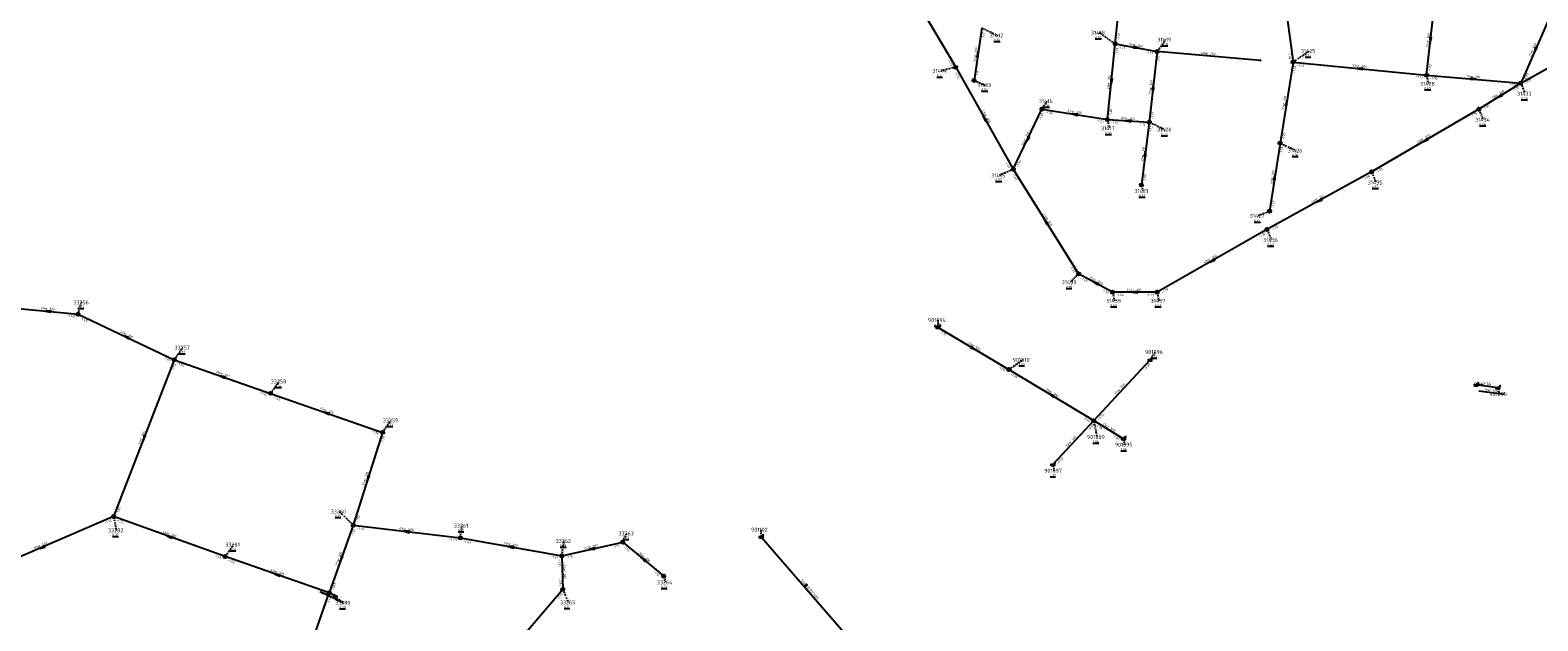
# Model space of a CAD drawing. Extents: x 188323 to 208361, y 565368 to 574910.
# Tile 45 of 256: x 200082 to 200659, y 567449 to 567675. Entities that reach past the tile are written whole.
import ezdxf

# ---------------------------------------------------------------- set-up
doc = ezdxf.new("R2010")
doc.units = 0
doc.linetypes.add('DASHDOT', pattern=[1, 0.5, -0.25, 0, -0.25])
doc.layers.get('0').update_dxf_attribs({"linetype": 'CONTINUOUS'})
for name, color, linetype in [('RIO-AFM', 7, 'CONTINUOUS'), ('RIO-BOK', 7, 'CONTINUOUS'), ('RIO-DET', 7, 'CONTINUOUS'), ('RIO-KNP', 7, 'CONTINUOUS'), ('RIO-KNR', 7, 'CONTINUOUS'), ('RIO-LAG', 7, 'CONTINUOUS'), ('RIO-LAG_0B', 7, 'CONTINUOUS'), ('RIO-LEN', 7, 'CONTINUOUS'), ('RIO-MVD', 1, 'CONTINUOUS'), ('RIO-VRB', 6, 'DASHDOT'), ('RIO-VRH', 7, 'CONTINUOUS')]:
    doc.layers.add(name, color=color, linetype=linetype)
doc.styles.add('RIO-TXT', font='isocp.shx')

# ---------------------------------------------------------------- blocks, each defined once
blk = doc.blocks.new('L_VHR')
blk.add_lwpolyline([(-0.5, 0), (0.5, 0), (-0.5, 0.15), (-0.5, -0.15), (0.5, 0)])
blk = doc.blocks.new('L_VKT')
blk.add_line((0.3, 0.95), (-0.3, -0.05))
blk.add_lwpolyline([(0.3, 0.15), (0.3, 0.75), (-0.3, 0.75), (-0.3, 0.15)], close=True)
blk = doc.blocks.new('K_IPG')
blk.add_circle((0, 0), 0.5)
for points in [[(0, 0), (-0.5, 0), (-0.433013, 0.25)], [(0, 0), (-0.433013, -0.25), (-0.5, 0)], [(0, 0), (-0.433013, 0.25), (-0.25, 0.433013)], [(0, 0), (-0.25, -0.433013), (-0.433013, -0.25)], [(0, 0), (-0.25, 0.433013), (0, 0.5)], [(0, 0), (0, -0.5), (-0.25, -0.433013)], [(0, 0), (0, 0.5), (0.25, 0.433013)], [(0, 0), (0.25, 0.433013), (0.433013, 0.25)], [(0, 0), (0.433013, 0.25), (0.5, 0)], [(0, 0), (0.5, 0), (0.433013, -0.25)], [(0, 0), (0.433013, -0.25), (0.25, -0.433013)], [(0, 0), (0.25, -0.433013), (0, -0.5)]]:
    blk.add_solid(points)
at = {"style": 'RIO-TXT', "flags": 1}
blk.add_attdef('KNOOPNAAM', (2, 2), '', height=1, dxfattribs=at)
blk = doc.blocks.new('K_FIC')
blk.add_circle((0, 0), 0.0625)
at = {"style": 'RIO-TXT', "flags": 1}
blk.add_attdef('KNOOPNAAM', (2, 2), '', height=1, dxfattribs=at)
blk = doc.blocks.new('K_UTB')
blk.add_lwpolyline([(0.5, 0.15), (0.5, -0.3), (-0.5, -0.3), (-0.5, 0.15), (-0.45, 0.15), (-0.45, -0.25), (0, -0.25), (0.45, -0.25), (0.45, 0.15)], close=True)
blk.add_lwpolyline([(0.85, 0.6), (0.55, 0.65), (0.614828, 0.459583), (0.850842, 0.598937)])
blk.add_arc((0.85, -0.25), 0.85, 90, 180)
at = {"style": 'RIO-TXT', "flags": 1}
blk.add_attdef('KNOOPNAAM', (2, 2), '', height=1, dxfattribs=at)
blk = doc.blocks.new('572_03______33327_____33280_')
at = {"layer": 'RIO-LAG_0B'}
blk.add_line((0, 0), (-8.84, 4.279), dxfattribs=at)
at = {"layer": 'RIO-AFM', "style": 'RIO-TXT'}
blk.add_text('r 300', height=0.9, rotation=334.1508, dxfattribs=at).set_placement((-5.174, 3.061))
at = {"layer": 'RIO-LEN', "style": 'RIO-TXT'}
blk.add_text('3m', height=0.9, rotation=334.1508, dxfattribs=at).set_placement((-6.6323, 3.7664))
blk = doc.blocks.new('1369_90______901275____901276_')
at = {"layer": 'RIO-LAG'}
blk.add_line((0, 0), (-9.739, 1.272), dxfattribs=at)
at = {"layer": 'RIO-AFM', "style": 'RIO-TXT'}
blk.add_text('r 300', height=0.9, rotation=352.5402, dxfattribs=at).set_placement((-5.8759, 1.2728))
at = {"layer": 'RIO-LEN', "style": 'RIO-TXT'}
blk.add_text('8m', height=0.9, rotation=352.5402, dxfattribs=at).set_placement((-7.4823, 1.4822))

msp = doc.modelspace()

# ---------------------------------------------------------------- linework, layer by layer
at = {"layer": 'RIO-LAG'}
for p, q in [((200429.248, 567561.536), (200456.352, 567545.408)), ((200510.272, 567549.056), (200488.784, 567525.888)), ((200456.352, 567545.408), (200488.784, 567525.888)), ((200643.296, 567538.432), (200634.896, 567539.52)), ((200488.784, 567525.888), (200473.136, 567509.056)), ((200488.784, 567525.888), (200500.112, 567518.976)), ((200361.616, 567481.408), (200396.464, 567441.28))]:
    msp.add_line(p, q, dxfattribs=at)
at = {"layer": 'RIO-LAG_0B'}
for p, q in [((200412, 567702.016), (200436, 567660.992)), ((200496.992, 567670.016), (200500, 567699.008)), ((200560.992, 567692.032), (200564.992, 567662.976)), ((200616, 567657.984), (200619.008, 567684.992)), ((200663.008, 567680), (200652, 567654.976)), ((200446, 567676.032), (200443.008, 567656)), ((200494, 567641.024), (200496.992, 567670.016)), ((200496.992, 567670.016), (200512.992, 567667.008)), ((200652, 567654.976), (200676, 567668.416)), ((200512.992, 567667.008), (200510, 567640)), ((200552.448, 567663.616), (200512.992, 567667.008)), ((200564.992, 567662.976), (200560, 567632)), ((200564.992, 567662.976), (200616, 567657.984)), ((200436, 567660.992), (200458, 567622.016)), ((200616, 567657.984), (200652, 567654.976)), ((200652, 567654.976), (200636, 567644.992)), ((200458, 567622.016), (200468.992, 567644.992)), ((200468.992, 567644.992), (200494, 567641.024)), ((200636, 567644.992), (200595.008, 567620.992)), ((200494, 567641.024), (200510, 567640)), ((200510, 567640), (200507.008, 567616)), ((200560, 567632), (200556, 567606.016)), ((200458, 567622.016), (200483.008, 567582.016)), ((200595.008, 567620.992), (200555.008, 567598.976)), ((200555.008, 567598.976), (200512.992, 567574.976)), ((200496, 567574.976), (200483.008, 567582.016)), ((200512.992, 567574.976), (200496, 567574.976)), ((200077.6, 567568.768), (200100.496, 567566.592)), ((200100.496, 567566.592), (200137.296, 567549.184)), ((200137.296, 567549.184), (200114.096, 567489.216)), ((200137.296, 567549.184), (200174.096, 567536.32)), ((200174.096, 567536.32), (200216.896, 567521.408)), ((200216.896, 567521.408), (200205.696, 567485.888)), ((200114.096, 567489.216), (200059.392, 567465.728)), ((200156.704, 567473.92), (200114.096, 567489.216)), ((200205.696, 567485.888), (200196.496, 567460.096)), ((200205.696, 567485.888), (200246.592, 567481.024)), ((200246.592, 567481.024), (200285.408, 567474.176)), ((200285.408, 567474.176), (200308.704, 567479.424)), ((200308.704, 567479.424), (200324.4, 567466.368)), ((200196.496, 567460.096), (200156.704, 567473.92)), ((200285.408, 567474.176), (200285.792, 567461.376)), ((200285.792, 567461.376), (200261.2, 567432.576)), ((200185.696, 567428.8), (200196.496, 567460.096)), ((200199.408, 567458.688), (200196.496, 567460.096))]:
    msp.add_line(p, q, dxfattribs=at)
at = {"layer": 'RIO-VRB'}
for p, q in [((200446, 567676), (200452.1269, 567673.1622)), ((200497, 567670), (200490.8719, 567674.2359)), ((200513, 567667), (200516.2618, 567671.588)), ((200565, 567663), (200571.1269, 567667.2378)), ((200436, 567661), (200430.2921, 567659.6202)), ((200616, 567658), (200616.7071, 567654.6868)), ((200443, 567656), (200447.3949, 567654.1623)), ((200652, 567655), (200653.7352, 567650.9308)), ((200469, 567645), (200470.9764, 567648.0558)), ((200636, 567645), (200637.7352, 567640.9308)), ((200494, 567641), (200494.7071, 567637.6868)), ((200510, 567640), (200516.1269, 567637.1622)), ((200560, 567632), (200566.1269, 567629.1622)), ((200458, 567622), (200452.74, 567619.6606)), ((200507, 567616), (200507.5335, 567613.6716)), ((200595, 567621), (200596.7352, 567616.9308)), ((200556, 567606), (200551.6059, 567604.1609)), ((200555, 567599), (200556.7352, 567594.9308)), ((200483, 567582), (200479.7394, 567578.811)), ((200100.5, 567566.6), (200101.8933, 567571.1294)), ((200496, 567575), (200496.7071, 567571.6868)), ((200513, 567575), (200513.7071, 567571.6868)), ((200429.25, 567561.56), (200429.2497, 567564.335)), ((200137.3, 567549.2), (200140.5618, 567553.788)), ((200456.35, 567545.39), (200461.6109, 567549.1278)), ((200510.27, 567549.06), (200512.2464, 567552.1158)), ((200174.1, 567536.3), (200177.3618, 567540.888)), ((200634.9, 567539.5), (200637.9283, 567539.666)), ((200643.3, 567538.4), (200643.8335, 567536.0716)), ((200216.9, 567521.4), (200220.1618, 567525.988)), ((200488.79, 567525.87), (200490.0176, 567519.6023)), ((200500.11, 567519), (200500.6435, 567516.6716)), ((200473.13, 567509.06), (200473.6635, 567506.7316)), ((200114.1, 567489.2), (200115.1541, 567483.9171)), ((200205.7, 567485.9), (200200.2791, 567491.1464)), ((200246.6, 567481), (200247.3071, 567485.7132)), ((200361.61, 567481.42), (200361.6097, 567484.195)), ((200156.7, 567473.9), (200159.9618, 567478.488)), ((200285.4, 567474.2), (200286.2806, 567479.898)), ((200308.7, 567479.4), (200310.2372, 567482.7632)), ((200324.4, 567466.4), (200324.9335, 567464.0716)), ((200285.8, 567461.4), (200287.8771, 567456.3911)), ((200196.5, 567460.1), (200201.9194, 567456.2519))]:
    msp.add_line(p, q, dxfattribs=at)

# ---------------------------------------------------------------- block references
at = {"layer": 'RIO-AFM', "xscale": 0.9, "yscale": 0.9, "zscale": 0.9, "rotation": 310.9628}
msp.add_blockref('L_VKT', (200378.5395, 567462.703), dxfattribs=at)
at = {"layer": 'RIO-DET'}
for name, p in [('1369_90______901275____901276_', (200645.792, 567535.872)), ('572_03______33327_____33280_', (200201.904, 567456.192))]:
    msp.add_blockref(name, p, dxfattribs=at)
at = {"layer": 'RIO-KNP', "xscale": 1.25, "yscale": 1.25, "zscale": 1.25}
for name, p in [('K_IPG', (200496.992, 567670.016)), ('K_IPG', (200512.992, 567667.008)), ('K_FIC', (200552.448, 567663.616)), ('K_IPG', (200564.992, 567662.976)), ('K_IPG', (200436, 567660.992)), ('K_IPG', (200443.008, 567656)), ('K_IPG', (200616, 567657.984)), ('K_IPG', (200652, 567654.976)), ('K_IPG', (200468.992, 567644.992)), ('K_IPG', (200636, 567644.992)), ('K_IPG', (200494, 567641.024)), ('K_IPG', (200510, 567640)), ('K_IPG', (200560, 567632)), ('K_IPG', (200458, 567622.016)), ('K_IPG', (200595.008, 567620.992)), ('K_IPG', (200507.008, 567616)), ('K_IPG', (200556, 567606.016)), ('K_IPG', (200555.008, 567598.976)), ('K_IPG', (200483.008, 567582.016)), ('K_IPG', (200496, 567574.976)), ('K_IPG', (200512.992, 567574.976)), ('K_IPG', (200100.496, 567566.592)), ('K_UTB', (200429.248, 567561.536)), ('K_IPG', (200137.296, 567549.184)), ('K_UTB', (200510.272, 567549.056)), ('K_IPG', (200456.352, 567545.408)), ('K_IPG', (200174.096, 567536.32)), ('K_UTB', (200634.896, 567539.52)), ('K_UTB', (200643.296, 567538.432)), ('K_IPG', (200488.784, 567525.888)), ('K_IPG', (200216.896, 567521.408)), ('K_UTB', (200500.112, 567518.976)), ('K_UTB', (200473.136, 567509.056)), ('K_IPG', (200114.096, 567489.216)), ('K_IPG', (200205.696, 567485.888)), ('K_IPG', (200246.592, 567481.024)), ('K_IPG', (200308.704, 567479.424)), ('K_UTB', (200361.616, 567481.408)), ('K_IPG', (200156.704, 567473.92)), ('K_IPG', (200285.408, 567474.176)), ('K_IPG', (200324.4, 567466.368)), ('K_IPG', (200196.496, 567460.096)), ('K_IPG', (200285.792, 567461.376)), ('K_FIC', (200199.408, 567458.688))]:
    msp.add_blockref(name, p, dxfattribs=at)
at = {"layer": 'RIO-VRH', "xscale": 2, "yscale": 2, "zscale": 2}
for p, rotation in [((200505, 567668.5), 349.3814), ((200617.5, 567671.5), 263.6514), ((200657.5, 567667.5), 246.2438), ((200444.5, 567666), 441.461), ((200495.5, 567655.5), 264.0854), ((200590.5, 567660.5), 534.4012), ((200634, 567656.5), 355.2368), ((200511.5, 567653.5), 443.6514), ((200644, 567650), 212.0022), ((200562.5, 567647.5), 440.8295), ((200447, 567641.5), 479.4336), ((200481.5, 567643), 530.9106), ((200502, 567640.5), 536.424), ((200463.5, 567633.5), 244.4335), ((200615.5, 567633), 210.3402), ((200508.5, 567628), 442.8666), ((200558, 567619), 441.2456), ((200575, 567610), 208.8079), ((200470.5, 567602), 482.0112), ((200534, 567587), 209.7419), ((200489.5, 567578.5), 151.7021), ((200504.5, 567575), 180), ((200089.05, 567567.7), 534.513), ((200118.9, 567557.9), 514.6965), ((200442.8, 567553.475), 329.1795), ((200155.7, 567542.75), 520.6842), ((200472.57, 567535.63), 508.9667), ((200195.5, 567528.85), 520.8074), ((200125.7, 567519.2), 248.8532), ((200211.3, 567503.65), 252.4826), ((200226.15, 567483.45), 533.1689), ((200086.75, 567477.45), 203.2468), ((200135.4, 567481.55), 160.246), ((200266, 567477.6), 530.0604), ((200201.1, 567473), 250.3672), ((200297.05, 567476.8), 192.5796), ((200316.55, 567472.9), 500.3784), ((200176.6, 567467), 160.8788)]:
    msp.add_blockref('L_VHR', p, dxfattribs=dict(at, rotation=rotation))

# ---------------------------------------------------------------- texts
at = {"layer": 'RIO-AFM', "style": 'RIO-TXT'}
for s, rotation, p in [('r 300', 83.6514, (200616.9136, 567670.7502)), ('r 300', 441.461, (200443.8795, 567665.2734)), ('r 300', 349.3814, (200504.2962, 567669.1454)), ('r 300', 426.2438, (200656.7086, 567666.963)), ('r 250', 355.1166, (200531.9559, 567665.8942)), ('r 400', 354.4012, (200589.7437, 567661.0923)), ('r 300', 84.0854, (200494.9193, 567654.7455)), ('r 300', 355.2368, (200633.2346, 567657.0765)), ('r 300', 443.6514, (200510.9055, 567652.7507)), ('r 300', 392.0021, (200643.0446, 567649.999)), ('r 300', 440.8295, (200561.868, 567646.7809)), ('r 800', 299.4336, (200447.0493, 567642.4582)), ('r 300', 350.9106, (200480.7796, 567643.6292)), ('r 300', 356.424, (200501.2227, 567641.0541)), ('r 300', 64.4335, (200462.6995, 567632.985)), ('r 300', 390.3402, (200614.5404, 567633.0345)), ('r 300', 442.8666, (200507.8962, 567627.2585)), ('r 300', 441.2456, (200557.3748, 567618.276)), ('r 300', 388.8079, (200574.042, 567610.0597)), ('r 800', 302.0112, (200470.5066, 567602.9601)), ('r 300', 389.7419, (200533.0409, 567587.0449)), ('r 300', 331.7021, (200489.0253, 567579.3282)), ('r 300', 360, (200503.6898, 567575.5049)), ('r 300', 354.513, (200088.2917, 567568.282)), ('r 300', 334.6965, (200118.3864, 567558.7096)), ('r 500', 329.1795, (200442.365, 567554.3278)), ('r 300', 340.6842, (200155.1045, 567543.5011)), ('r 500', 328.9667, (200472.1394, 567536.486)), ('r 500', 407.1875, (200498.6054, 567537.2166)), ('r 300', 340.8073, (200194.9035, 567529.6017)), ('r 500', 328.75, (200494.0184, 567523.2861)), ('r 300', 428.8532, (200124.9229, 567518.6317)), ('r 500', 407.0237, (200480.0369, 567517.2175)), ('r 300', 432.4826, (200210.5685, 567503.0307)), ('r 300', 353.169, (200225.4062, 567484.0553)), ('r 500', 383.2468, (200085.8008, 567477.6064)), ('r 300', 340.246, (200134.811, 567482.3075)), ('r 300', 350.0604, (200265.2901, 567478.2442)), ('r 200', 12.5796, (200296.1505, 567477.1116)), ('r 300', 430.3672, (200200.3492, 567472.4074)), ('r 200', 320.3784, (200316.2484, 567473.8066)), ('r 300', 340.8788, (200176.0022, 567467.7501)), ('r 300', 271.7988, (200286.078, 567468.6257)), ('2200/1680', 310.9628, (200379.0708, 567462.0917))]:
    msp.add_text(s, height=0.9, rotation=rotation, dxfattribs=at).set_placement(p)
at = {"layer": 'RIO-BOK', "style": 'RIO-TXT'}
for s, rotation, p in [('-1.12', 441.461, (200446.7662, 567671.7391)), ('-1.13', 84.0854, (200498.5366, 567671.2483)), ('-1.13', 84.0854, (200497.9706, 567665.7767)), ('-1.13', 349.3814, (200498.1188, 567668.3667)), ('-1.72', 300.3493, (200432.7442, 567663.8452)), ('-1.17', 349.3814, (200508.7135, 567666.3872)), ('-1.17', 443.6514, (200513.9242, 567662.7726)), ('-1.40', 277.8616, (200563.0687, 567666.8723)), ('-1.40', 354.4012, (200566.2575, 567661.4709)), ('-1.05', 83.6514, (200617.546, 567659.2366)), ('-1.72', 299.4336, (200435.4696, 567659.0926)), ('-1.11', 441.461, (200444.5914, 567657.1776)), ('-1.33', 440.8295, (200565.7122, 567658.7322)), ('-1.13', 354.4012, (200611.786, 567657.0364)), ('-1.00', 355.2368, (200617.2796, 567656.4894)), ('-0.99', 426.2438, (200653.8447, 567655.7186)), ('-1.17', 29.2095, (200653.905, 567654.4612)), ('-1.01', 355.2368, (200647.7995, 567653.9656)), ('-1.10', 392.0021, (200649.26, 567651.6476)), ('-1.20', 84.0854, (200495.5366, 567642.2483)), ('-1.15', 392.0021, (200637.9293, 567644.5559)), ('-1.30', 64.4335, (200468.4939, 567640.6969)), ('-1.30', 350.9106, (200470.162, 567643.3972)), ('-1.20', 350.9106, (200489.7321, 567640.2787)), ('-1.20', 356.424, (200495.3107, 567639.5162)), ('-1.13', 356.424, (200505.8216, 567638.866)), ('-1.13', 443.6514, (200511.5452, 567641.2376)), ('-1.15', 390.3402, (200633.1548, 567641.7442)), ('-1.13', 442.8666, (200510.868, 567635.7595)), ('-1.25', 440.8295, (200561.6043, 567633.16)), ('-1.25', 441.2456, (200560.7463, 567627.7367)), ('-1.62', 299.4336, (200454.7889, 567624.8955)), ('-1.34', 64.4335, (200459.8669, 567622.6588)), ('-1.18', 390.3402, (200596.9156, 567620.5001)), ('-1.62', 302.0112, (200457.5559, 567620.0707)), ('-1.08', 442.8666, (200508.562, 567617.2163)), ('-1.18', 388.8079, (200592.0693, 567617.8204)), ('-1.22', 441.2456, (200557.5958, 567607.1716)), ('-1.30', 388.8079, (200556.9015, 567598.4491)), ('-1.30', 389.7419, (200552.121, 567595.7747)), ('-1.58', 302.0112, (200479.6628, 567584.7495)), ('-1.45', 331.7021, (200483.5699, 567580.1041)), ('-1.33', 331.7021, (200491.7294, 567575.7172)), ('-1.39', 389.7419, (200514.9103, 567574.4802)), ('-1.45', 360, (200497.4007, 567573.6009)), ('-1.39', 360, (200508.9007, 567573.6082)), ('-1.49', 354.513, (200096.2863, 567565.6104)), ('-1.49', 334.6965, (200101.1682, 567564.7364)), ('-1.19', 329.1795, (200429.7359, 567559.6408)), ('-1.40', 334.6965, (200133.0053, 567549.7077)), ('-1.54', 428.8532, (200137.0917, 567544.8853)), ('-1.54', 340.6842, (200138.159, 567547.4163)), ('-1.20', 329.1795, (200452.1208, 567546.3035)), ('-0.92', 407.1875, (200508.4982, 567545.1126)), ('-1.20', 328.9667, (200456.8288, 567543.469)), ('-1.46', 340.6842, (200169.7752, 567536.356)), ('-1.46', 340.8073, (200174.9628, 567534.5182)), ('-0.92', 328.9667, (200484.5667, 567526.8023)), ('-0.92', 407.0237, (200487.0113, 567521.9243)), ('-1.20', 328.75, (200489.2615, 567523.9472)), ('-0.92', 407.1875, (200490.7683, 567525.9468)), ('-1.38', 340.8073, (200212.5765, 567521.4504)), ('-1.38', 432.4826, (200216.9815, 567517.0749)), ('-1.20', 328.75, (200495.8817, 567519.9352)), ('-0.92', 407.0237, (200475.1085, 567509.1312)), ('-1.65', 428.8532, (200115.9101, 567490.0018)), ('-1.52', 432.4826, (200207.4557, 567486.8148)), ('-1.72', 383.2468, (200110.872, 567486.3277)), ('-1.72', 340.246, (200114.9453, 567487.4098)), ('-1.52', 430.3672, (200205.6278, 567481.5733)), ('-1.46', 353.169, (200206.9243, 567484.3442)), ('-1.43', 353.169, (200242.3656, 567480.121)), ('-1.43', 350.0604, (200247.7381, 567479.3801)), ('-1.13', 12.5796, (200305.003, 567477.1405)), ('-1.13', 320.3784, (200308.8865, 567477.4291)), ('-1.65', 340.246, (200152.3773, 567473.9927)), ('-1.65', 340.8788, (200157.565, 567472.1192)), ('-1.31', 350.0604, (200281.124, 567473.5508)), ('-1.31', 271.7988, (200284.0453, 567472.7563)), ('-1.16', 12.5796, (200287.0711, 567473.1385)), ('-1.12', 320.3784, (200320.3558, 567467.9444)), ('-1.63', 340.8788, (200192.1756, 567460.1432)), ('-1.63', 430.3672, (200198.2883, 567460.9494)), ('-1.31', 271.7988, (200284.2781, 567465.454)), ('-1.63', 70.956, (200196.4857, 567455.7666)), ('-1.31', 409.4922, (200284.1857, 567457.3875))]:
    msp.add_text(s, height=0.9, rotation=rotation, dxfattribs=at).set_placement(p)
at = {"layer": 'RIO-KNR', "style": 'RIO-TXT'}
for s, p in [('31412', (200448.9394, 567672.4122)), ('31418', (200487.6844, 567673.4859)), ('31419', (200513.0743, 567670.838)), ('31425', (200567.9394, 567666.4878)), ('31414', (200427.1046, 567658.8702)), ('31413', (200444.2074, 567653.4123)), ('31428', (200613.5196, 567653.9368)), ('31433', (200650.5477, 567650.1808)), ('31416', (200467.7889, 567647.3058)), ('31434', (200634.5477, 567640.1808)), ('31417', (200491.5196, 567636.9368)), ('31420', (200512.9394, 567636.4122)), ('31426', (200562.9394, 567628.4122)), ('31415', (200449.5525, 567618.9106)), ('31435', (200593.5477, 567616.1808)), ('31421', (200504.346, 567612.9216)), ('31427', (200548.4184, 567603.4109)), ('31436', (200553.5477, 567594.1808)), ('31439', (200476.5519, 567578.061)), ('33256', (200098.7058, 567570.3794)), ('31438', (200493.5196, 567570.9368)), ('31437', (200510.5196, 567570.9368)), ('901094', (200425.4247, 567563.585)), ('33257', (200137.3743, 567553.038)), ('901096', (200508.4214, 567551.3658)), ('901810', (200457.7859, 567548.3778)), ('33258', (200174.1743, 567540.138)), ('901276', (200634.1033, 567538.916)), ('901275', (200640.0085, 567535.3216)), ('33259', (200216.9743, 567525.238)), ('901809', (200486.1926, 567518.8523)), ('901095', (200496.8185, 567515.9216)), ('901097', (200469.8385, 567505.9816)), ('33260', (200197.0916, 567490.3964)), ('33282', (200111.9666, 567483.1671)), ('33261', (200244.1196, 567484.9632)), ('33263', (200307.0497, 567482.0132)), ('901102', (200357.7847, 567483.445)), ('33281', (200156.7743, 567477.738)), ('33262', (200283.0931, 567479.148)), ('33264', (200321.746, 567463.3216)), ('33280', (200198.7319, 567455.5019)), ('33265', (200284.6896, 567455.6411))]:
    msp.add_text(s, height=1.5, dxfattribs=at).set_placement(p)
at = {"layer": 'RIO-LEN', "style": 'RIO-TXT'}
for s, rotation, p in [('16m', 349.3814, (200502.173, 567669.5421)), ('27m', 83.6514, (200616.6751, 567668.6034)), ('20m', 441.461, (200443.5604, 567663.1371)), ('40m', 355.1166, (200529.8037, 567666.0767)), ('51m', 354.4012, (200587.5939, 567661.3017)), ('27m', 426.2438, (200655.8399, 567664.9854)), ('36m', 355.2368, (200631.0819, 567657.2545)), ('29m', 84.0854, (200494.697, 567652.5969)), ('27m', 443.6514, (200510.6684, 567650.6038)), ('19m', 392.0021, (200641.2137, 567648.853)), ('25m', 350.9106, (200478.6465, 567643.9691)), ('31m', 440.8295, (200561.5254, 567644.6482)), ('45m', 299.4336, (200445.9868, 567644.3388)), ('16m', 356.424, (200499.0668, 567641.1875)), ('26m', 64.4335, (200461.7675, 567631.0364)), ('48m', 390.3402, (200612.677, 567631.9421)), ('24m', 442.8666, (200507.6297, 567625.115)), ('26m', 441.2456, (200557.0477, 567616.1409)), ('46m', 388.8079, (200572.15, 567609.0175)), ('47m', 302.0112, (200469.3606, 567604.7911)), ('48m', 389.7419, (200531.1661, 567585.972)), ('15m', 331.7021, (200487.1228, 567580.3511)), ('17m', 360, (200501.5298, 567575.5035)), ('23m', 354.513, (200086.1415, 567568.4872)), ('41m', 334.6965, (200116.4331, 567559.6317)), ('32m', 329.1795, (200440.5094, 567555.4334)), ('39m', 340.6842, (200153.0656, 567544.2144)), ('38m', 328.9667, (200470.288, 567537.5985)), ('32m', 407.1875, (200497.1386, 567535.631)), ('45m', 340.8073, (200192.8632, 567530.3106)), ('13m', 328.75, (200492.1712, 567524.4056)), ('64m', 428.8532, (200124.1452, 567516.6166)), ('23m', 407.0237, (200478.5655, 567515.6361)), ('37m', 432.4826, (200209.9199, 567500.9704)), ('45m', 340.246, (200132.7777, 567483.0363)), ('41m', 353.169, (200223.2614, 567484.3109)), ('60m', 383.2468, (200083.8167, 567476.7525)), ('39m', 350.0604, (200263.1623, 567478.6157)), ('24m', 12.5796, (200294.0424, 567476.6411)), ('27m', 430.3672, (200199.625, 567470.3724)), ('20m', 320.3784, (200314.5838, 567475.1831)), ('42m', 340.8788, (200173.961, 567468.4564)), ('13m', 271.7988, (200286.0092, 567470.7846)), ('53m', 310.9628, (200376.7684, 567464.7409))]:
    msp.add_text(s, height=0.9, rotation=rotation, dxfattribs=at).set_placement(p)
at = {"layer": 'RIO-MVD', "style": 'RIO-TXT'}
for s, p in [('%%U0.30', (200450.5969, 567671.0122)), ('%%U0.26', (200489.3419, 567672.0859)), ('%%U0.28', (200514.7318, 567669.438)), ('%%U0.17', (200569.5969, 567665.0878)), ('%%U0.51', (200428.7621, 567657.4702)), ('%%U0.52', (200445.8649, 567652.0123)), ('%%U0.45', (200615.1771, 567652.5368)), ('%%U0.36', (200469.4464, 567645.9058)), ('%%U0.56', (200652.2052, 567648.7808)), ('%%U0.56', (200636.2052, 567638.7808)), ('%%U0.35', (200493.1771, 567635.5368)), ('%%U0.35', (200514.5969, 567635.0122)), ('%%U0.30', (200564.5969, 567627.0122)), ('%%U0.57', (200451.21, 567617.5106)), ('%%U0.37', (200506.0035, 567611.5216)), ('%%U0.53', (200595.2052, 567614.7808)), ('%%U0.25', (200550.0759, 567602.0109)), ('%%U0.43', (200555.2052, 567592.7808)), ('%%U0.81', (200478.2094, 567576.661)), ('%%U0.37', (200100.3633, 567568.9794)), ('%%U0.65', (200495.1771, 567569.5368)), ('%%U0.63', (200512.1771, 567569.5368)), ('%%U0.82', (200427.7197, 567562.185)), ('%%U0.33', (200139.0318, 567551.638)), ('%%U1.43', (200460.0809, 567546.9778)), ('%%U0.15', (200510.7164, 567549.9658)), ('%%U0.24', (200175.8318, 567538.738)), ('%%U0.13', (200218.6318, 567523.838)), ('%%U1.04', (200488.4876, 567517.4523)), ('%%U1.04', (200499.1135, 567514.5216)), ('%%U1.19', (200472.1335, 567504.5816)), ('%%U0.15', (200198.7491, 567488.9964)), ('%%U0.21', (200245.7771, 567483.5632)), ('%%U0.37', (200113.6241, 567481.7671)), ('%%U0.29', (200284.7506, 567477.748)), ('%%U0.23', (200308.7072, 567480.6132)), ('%%U0.29', (200158.4318, 567476.338)), ('%%U0.23', (200323.4035, 567461.9216)), ('%%U0.20', (200200.3894, 567454.1019)), ('%%U0.21', (200286.3471, 567454.2411))]:
    msp.add_text(s, height=0.9, dxfattribs=at).set_placement(p)

doc.saveas('drawing.dxf')
